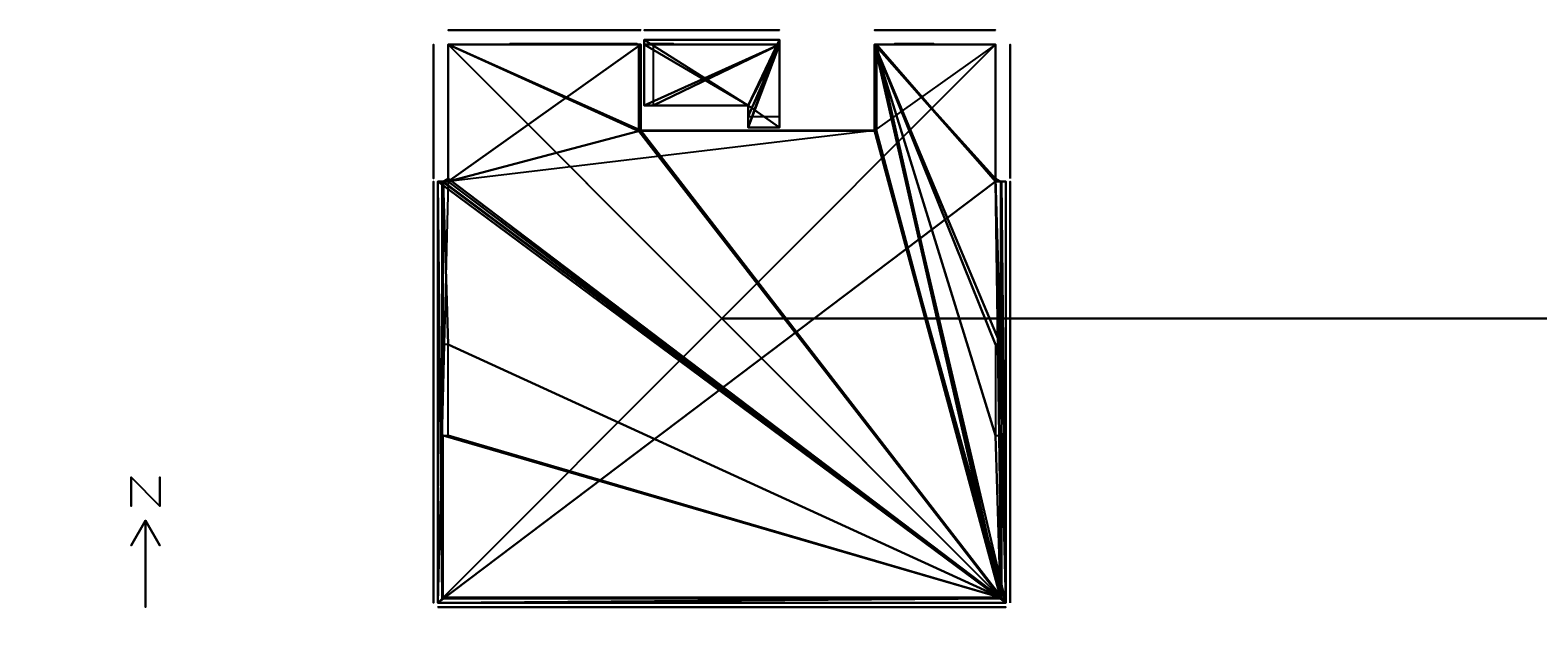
# Model space of a CAD drawing. Header units: metres. Extents: x -24 to 185, y -11 to 10.
# Tile 1 of 2: x -24 to 28, y -11 to 10. Entities that reach past the tile are written whole.
import ezdxf

# ---------------------------------------------------------------- set-up
doc = ezdxf.new("R2010")
doc.units = ezdxf.units.M

msp = doc.modelspace()

# ---------------------------------------------------------------- linework, layer by layer
at = {"layer": '1', "color": 3}
for points in [[(-20.5, -5.5, 0.1), (-20.5, -5.5), (-20.5, -6.5), (-20.5, -6.5, 0.1)], [(-20.5, -5.5, 0.1), (-20.5, -5.5), (-19.5, -6.5), (-19.5, -6.5, 0.1)], [(-19.5, -5.5, 0.1), (-19.5, -5.5), (-19.5, -6.5), (-19.5, -6.5, 0.1)], [(-20, -7, 0.1), (-20, -7), (-20.5, -7.86603), (-20.5, -7.86603, 0.1)], [(-20, -7, 0.1), (-20, -7), (-20, -10), (-20, -10, 0.1)], [(-20, -7, 0.1), (-20, -7), (-19.5, -7.86603), (-19.5, -7.86603, 0.1)]]:
    msp.add_3dface(points, dxfattribs=at)
at = {"layer": 'Z01_P02', "color": 43}
for points in [[(-2.80585, 10, 3), (-2.80585, 10), (-9.49995, 10), (-9.49995, 10, 3)], [(9.5, 10, 3), (9.5, 10), (5.296, 10), (5.296, 10, 3)], [(-10, 9.5, 3), (-10, 9.5), (-10, 4.8625), (-10, 4.8625, 3)], [(-2.8059, 7.3897, 3), (-2.8059, 7.3897), (-2.8059, 9.5002), (-2.8059, 9.5002, 3)], [(5.296, 9.49988, 3), (5.296, 9.49988), (5.296, 6.62988), (5.296, 6.62988, 3)], [(10, 4.86232, 3), (10, 4.86232), (10, 9.5), (10, 9.5, 3)], [(-2.8059, 6.62962, 3), (-2.8059, 6.62962), (-2.8059, 7.27962), (-2.8059, 7.27962, 3)], [(0.80032, 6.5197, 3), (0.80032, 6.5197), (-2.69568, 6.5197), (-2.69568, 6.5197, 3)], [(2.00256, 6.5197, 3), (2.00256, 6.5197), (0.91006, 6.5197), (0.91006, 6.5197, 3)], [(5.18606, 6.5197, 3), (5.18606, 6.5197), (2.11256, 6.5197), (2.11256, 6.5197, 3)], [(-10, 4.7525, 3), (-10, 4.7525), (-10, -9.85), (-10, -9.85, 3)], [(10, -9.85, 3), (10, -9.85), (10, 4.75231), (10, 4.75231, 3)], [(12, 0, -21.95), (0, 0, -21.95), (0, 0, -22.25), (12, 0, -22.25)], [(185.259, 0, -22.95), (0, 0, -22.95), (0, 0, -23.25), (185.259, 0, -23.25)], [(19.44, 0, -23.95), (0, 0, -23.95), (0, 0, -24.25), (19.44, 0, -24.25)], [(-9.85, -10, 3), (-9.85, -10), (9.85, -10), (9.85, -10, 3)]]:
    msp.add_3dface(points, dxfattribs=at)
at = {"layer": 'Z01_P02', "color": 15}
for points in [[(-2.8059, 6.51965, 3), (-2.8059, 9.50015, 3), (-9.5, 9.49995, 3)], [(9.85, -9.85005, 3), (-2.8059, 6.51965, 3), (-9.5, 9.49995, 3)], [(9.85, -9.85005, 3), (-9.5, 9.49995, 3), (-9.5, 4.75245, 3)], [(9.5001, 4.75245, 3), (9.5001, 9.49995, 3), (5.2961, 9.49995, 3)], [(9.85, -9.85005, 3), (9.5001, 4.75245, 3), (5.2961, 9.49995, 3)], [(9.85, -9.85005, 3), (5.2961, 9.49995, 3), (5.2961, 6.51965, 3)], [(9.85, -9.85005, 3), (5.2961, 6.51965, 3), (-2.8059, 6.51965, 3)], [(-9.85, 4.75245, 3), (-9.85, -9.85005, 3), (9.85, -9.85005, 3)], [(-9.85, 4.75245, 3), (9.85, -9.85005, 3), (-9.5, 4.75245, 3)], [(9.85, -9.85005, 3), (9.85, 4.75245, 3), (9.5001, 4.75245, 3)]]:
    msp.add_3dface(points, dxfattribs=at)
at = {"layer": 'Z01_P02', "color": 8}
for points in [[(9.66623, -9.66582), (-9.49997, 4.86248), (-9.49997, 9.49998)], [(-9.49997, 9.49998), (-2.80597, 9.49998), (-2.80597, 6.51948)], [(9.66623, -9.66582), (-9.49997, 9.49998), (-2.80597, 6.51948)], [(9.66623, -9.66582), (5.29613, 6.51948), (5.29613, 9.49998)], [(5.29613, 9.49998), (9.50013, 9.49998), (9.50013, 4.86248)], [(5.29613, 9.49998), (9.50013, 4.86248), (9.66623, -0.89432)], [(5.29613, 9.49998), (9.66623, -0.89432), (9.50023, -0.89432)], [(5.29613, 9.49998), (9.50023, -0.89432), (9.50023, -4.05532)], [(9.66623, -9.66582), (5.29613, 9.49998), (9.50023, -4.05532)], [(9.66623, -9.66582), (-2.80597, 6.51948), (5.29613, 6.51948)], [(9.66623, -9.66582), (-9.66577, 4.75268), (-9.49997, 4.86248)], [(-9.49977, -0.89432), (-9.66577, -0.89432), (-9.66577, 4.75268)], [(9.66623, -9.66582), (-9.49977, -0.89432), (-9.66577, 4.75268)], [(9.50013, 4.86248), (9.66623, 4.75268), (9.66623, -0.89432)], [(9.66623, -9.66582), (-9.49977, -4.05532), (-9.49977, -0.89432)], [(9.66623, -9.66582), (-9.66577, -9.66582), (-9.66577, -4.05532)], [(9.66623, -9.66582), (-9.66577, -4.05532), (-9.49977, -4.05532)], [(9.66623, -9.66582), (9.50023, -4.05532), (9.66623, -4.05532)]]:
    msp.add_3dface(points, dxfattribs=at)
at = {"layer": 'Z01_P02', "color": 143}
for points in [[(-4.81665, 9.525, 2.255), (-4.81665, 9.525, 0.245), (-6.87668, 9.525, 0.245), (-6.87668, 9.525, 2.255)], [(-2.93365, 9.525, 2.448), (-2.93365, 9.525, 0.052), (-4.51965, 9.525, 0.052), (-4.51965, 9.525, 2.448)], [(7.35368, 9.525, 2.382), (7.35368, 9.525, 1.618), (5.98968, 9.525, 1.618), (5.98968, 9.525, 2.382)], [(-10, 3.752, 2.64269), (-10, 3.752, 0.35731), (-10, -8.8495, 0.35731), (-10, -8.8495, 2.64269)], [(10, -8.84955, 2.6427), (10, -8.84955, 0.3573), (10, 3.75186, 0.3573), (10, 3.75186, 2.6427)], [(-7.43078, -10, 2.4629), (-7.43078, -10, 0.53711), (7.43078, -10, 0.53711), (7.43078, -10, 2.4629)]]:
    msp.add_3dface(points, dxfattribs=at)
at = {"layer": 'Z02_P03', "color": 43}
for points in [[(-2.80585, 10, 6.5), (-2.80585, 10, 3.5), (-9.49995, 10, 3.5), (-9.49995, 10, 6.5)], [(9.5, 10, 6.5), (9.5, 10, 3.5), (5.296, 10, 3.5), (5.296, 10, 6.5)], [(-10, 9.5, 6.5), (-10, 9.5, 3.5), (-10, 4.8625, 3.5), (-10, 4.8625, 6.5)], [(-2.8059, 7.3897, 6.5), (-2.8059, 7.3897, 3.5), (-2.8059, 9.5002, 3.5), (-2.8059, 9.5002, 6.5)], [(5.296, 9.49988, 6.5), (5.296, 9.49988, 3.5), (5.296, 6.62988, 3.5), (5.296, 6.62988, 6.5)], [(10, 4.86232, 6.5), (10, 4.86232, 3.5), (10, 9.5, 3.5), (10, 9.5, 6.5)], [(-2.8059, 6.62962, 6.5), (-2.8059, 6.62962, 3.5), (-2.8059, 7.27962, 3.5), (-2.8059, 7.27962, 6.5)], [(0.80032, 6.5197, 6.5), (0.80032, 6.5197, 3.5), (-2.69568, 6.5197, 3.5), (-2.69568, 6.5197, 6.5)], [(2.00256, 6.5197, 6.5), (2.00256, 6.5197, 3.5), (0.91006, 6.5197, 3.5), (0.91006, 6.5197, 6.5)], [(5.18606, 6.5197, 6.5), (5.18606, 6.5197, 3.5), (2.11256, 6.5197, 3.5), (2.11256, 6.5197, 6.5)], [(-10, 4.7525, 6.5), (-10, 4.7525, 3.5), (-10, -9.85, 3.5), (-10, -9.85, 6.5)], [(10, -9.85, 6.5), (10, -9.85, 3.5), (10, 4.75231, 3.5), (10, 4.75231, 6.5)], [(12, 0, -21.95), (0, 0, -21.95), (0, 0, -22.25), (12, 0, -22.25)], [(137.826, 0, -22.95), (0, 0, -22.95), (0, 0, -23.25), (137.826, 0, -23.25)], [(16.8801, 0, -23.95), (0, 0, -23.95), (0, 0, -24.25), (16.8801, 0, -24.25)], [(-9.85, -10, 6.5), (-9.85, -10, 3.5), (9.85, -10, 3.5), (9.85, -10, 6.5)]]:
    msp.add_3dface(points, dxfattribs=at)
at = {"layer": 'Z02_P03', "color": 8}
for points in [[(9.5001, 9.49995, 3), (9.5001, 4.75245, 3), (-9.85, -9.85005, 3)], [(-9.5, 4.75245, 3), (-9.5, 9.49995, 3), (-2.8059, 9.50015, 3)], [(-9.5, 4.75245, 3), (-2.8059, 9.50015, 3), (-2.8059, 6.51965, 3)], [(5.2961, 6.51965, 3), (5.2961, 9.49995, 3), (9.5001, 9.49995, 3)], [(-9.5, 4.75245, 3), (-2.8059, 6.51965, 3), (5.2961, 6.51965, 3)], [(9.5001, 4.75245, 3), (9.85, -9.85005, 3), (-9.85, -9.85005, 3)], [(-9.85, -9.85005, 3), (-9.85, 4.75245, 3), (-9.5, 4.75245, 3)], [(9.5001, 4.75245, 3), (9.85, 4.75245, 3), (9.85, -9.85005, 3)]]:
    msp.add_3dface(points, dxfattribs=at)
at = {"layer": 'Z02_P03', "color": 15}
for points in [[(-2.8059, 6.51965, 6.5), (-2.8059, 9.50015, 6.5), (-9.4999, 9.49995, 6.5)], [(9.85, -9.85005, 6.5), (-2.8059, 6.51965, 6.5), (-9.4999, 9.49995, 6.5)], [(9.85, -9.85005, 6.5), (-9.4999, 9.49995, 6.5), (-9.4999, 4.75245, 6.5)], [(9.5001, 4.75245, 6.5), (9.5001, 9.49995, 6.5), (5.2961, 9.49995, 6.5)], [(9.85, -9.85005, 6.5), (9.5001, 4.75245, 6.5), (5.2961, 9.49995, 6.5)], [(9.85, -9.85005, 6.5), (5.2961, 9.49995, 6.5), (5.2961, 6.51965, 6.5)], [(9.85, -9.85005, 6.5), (5.2961, 6.51965, 6.5), (-2.8059, 6.51965, 6.5)], [(-9.85, 4.75245, 6.5), (-9.85, -9.85005, 6.5), (9.85, -9.85005, 6.5)], [(-9.85, 4.75245, 6.5), (9.85, -9.85005, 6.5), (-9.4999, 4.75245, 6.5)], [(9.85, -9.85005, 6.5), (9.85, 4.75245, 6.5), (9.5001, 4.75245, 6.5)]]:
    msp.add_3dface(points, dxfattribs=at)
at = {"layer": 'Z02_P03', "color": 143}
for points in [[(-5.98968, 9.525, 5.882), (-5.98968, 9.525, 5.118), (-7.35368, 9.525, 5.118), (-7.35368, 9.525, 5.882)], [(-3.01365, 9.525, 5.868), (-3.01365, 9.525, 5.132), (-4.98968, 9.525, 5.132), (-4.98968, 9.525, 5.868)], [(7.35368, 9.525, 5.882), (7.35368, 9.525, 5.118), (5.98968, 9.525, 5.118), (5.98968, 9.525, 5.882)], [(-10, 3.752, 6.14269), (-10, 3.752, 3.85731), (-10, -8.8495, 3.85731), (-10, -8.8495, 6.14269)], [(10, -8.84955, 6.1427), (10, -8.84955, 3.8573), (10, 3.75186, 3.8573), (10, 3.75186, 6.1427)], [(-7.43078, -10, 5.96289), (-7.43078, -10, 4.03711), (7.43078, -10, 4.03711), (7.43078, -10, 5.96289)]]:
    msp.add_3dface(points, dxfattribs=at)
at = {"layer": 'Z03_P04', "color": 43}
for points in [[(-2.80585, 10, 10), (-2.80585, 10, 7), (-9.49995, 10, 7), (-9.49995, 10, 10)], [(9.5, 10, 10), (9.5, 10, 7), (5.296, 10, 7), (5.296, 10, 10)], [(-10, 9.5, 10), (-10, 9.5, 7), (-10, 4.8625, 7), (-10, 4.8625, 10)], [(-2.8059, 7.3897, 10), (-2.8059, 7.3897, 7), (-2.8059, 9.5002, 7), (-2.8059, 9.5002, 10)], [(5.296, 9.49988, 10), (5.296, 9.49988, 7), (5.296, 6.62988, 7), (5.296, 6.62988, 10)], [(10, 4.86232, 10), (10, 4.86232, 7), (10, 9.5, 7), (10, 9.5, 10)], [(-2.8059, 6.62962, 10), (-2.8059, 6.62962, 7), (-2.8059, 7.27962, 7), (-2.8059, 7.27962, 10)], [(0.80032, 6.5197, 10), (0.80032, 6.5197, 7), (-2.69568, 6.5197, 7), (-2.69568, 6.5197, 10)], [(2.00256, 6.5197, 10), (2.00256, 6.5197, 7), (0.91006, 6.5197, 7), (0.91006, 6.5197, 10)], [(5.18606, 6.5197, 10), (5.18606, 6.5197, 7), (2.11256, 6.5197, 7), (2.11256, 6.5197, 10)], [(-10, 4.7525, 10), (-10, 4.7525, 7), (-10, -9.85, 7), (-10, -9.85, 10)], [(10, -9.85, 10), (10, -9.85, 7), (10, 4.75231, 7), (10, 4.75231, 10)], [(12, 0, -21.95), (0, 0, -21.95), (0, 0, -22.25), (12, 0, -22.25)], [(137.936, 0, -22.95), (0, 0, -22.95), (0, 0, -23.25), (137.936, 0, -23.25)], [(16.8801, 0, -23.95), (0, 0, -23.95), (0, 0, -24.25), (16.8801, 0, -24.25)], [(-9.85, -10, 10), (-9.85, -10, 7), (9.85, -10, 7), (9.85, -10, 10)]]:
    msp.add_3dface(points, dxfattribs=at)
at = {"layer": 'Z03_P04', "color": 8}
for points in [[(9.5001, 9.49995, 6.5), (9.5001, 4.75245, 6.5), (-9.85, -9.85005, 6.5)], [(-9.4999, 4.75245, 6.5), (-9.4999, 9.49995, 6.5), (-2.8059, 9.50015, 6.5)], [(-9.4999, 4.75245, 6.5), (-2.8059, 9.50015, 6.5), (-2.8059, 6.51965, 6.5)], [(5.2961, 6.51965, 6.5), (5.2961, 9.49995, 6.5), (9.5001, 9.49995, 6.5)], [(-9.4999, 4.75245, 6.5), (-2.8059, 6.51965, 6.5), (5.2961, 6.51965, 6.5)], [(9.5001, 4.75245, 6.5), (9.85, -9.85005, 6.5), (-9.85, -9.85005, 6.5)], [(-9.85, -9.85005, 6.5), (-9.85, 4.75245, 6.5), (-9.4999, 4.75245, 6.5)], [(9.5001, 4.75245, 6.5), (9.85, 4.75245, 6.5), (9.85, -9.85005, 6.5)]]:
    msp.add_3dface(points, dxfattribs=at)
at = {"layer": 'Z03_P04', "color": 15}
for points in [[(-2.8059, 6.51965, 10), (-2.8059, 9.50015, 10), (-9.4999, 9.49995, 10)], [(9.85, -9.85005, 10), (-2.8059, 6.51965, 10), (-9.4999, 9.49995, 10)], [(9.85, -9.85005, 10), (-9.4999, 9.49995, 10), (-9.4999, 4.75245, 10)], [(9.5001, 4.75245, 10), (9.5001, 9.49995, 10), (5.2961, 9.49995, 10)], [(9.85, -9.85005, 10), (9.5001, 4.75245, 10), (5.2961, 9.49995, 10)], [(9.85, -9.85005, 10), (5.2961, 9.49995, 10), (5.2961, 6.51965, 10)], [(9.85, -9.85005, 10), (5.2961, 6.51965, 10), (-2.8059, 6.51965, 10)], [(-9.85, 4.75245, 10), (-9.85, -9.85005, 10), (9.85, -9.85005, 10)], [(-9.85, 4.75245, 10), (9.85, -9.85005, 10), (-9.4999, 4.75245, 10)], [(9.85, -9.85005, 10), (9.85, 4.75245, 10), (9.5001, 4.75245, 10)]]:
    msp.add_3dface(points, dxfattribs=at)
at = {"layer": 'Z03_P04', "color": 143}
for points in [[(-5.98968, 9.525, 9.382), (-5.98968, 9.525, 8.618), (-7.35368, 9.525, 8.618), (-7.35368, 9.525, 9.382)], [(-3.01365, 9.525, 9.368), (-3.01365, 9.525, 8.632), (-4.98968, 9.525, 8.632), (-4.98968, 9.525, 9.368)], [(7.35368, 9.525, 9.382), (7.35368, 9.525, 8.618), (5.98968, 9.525, 8.618), (5.98968, 9.525, 9.382)], [(-10, 3.752, 9.64269), (-10, 3.752, 7.35731), (-10, -8.8495, 7.35731), (-10, -8.8495, 9.64269)], [(10, -8.84955, 9.6427), (10, -8.84955, 7.3573), (10, 3.75186, 7.3573), (10, 3.75186, 9.6427)], [(-7.43078, -10, 9.46289), (-7.43078, -10, 7.53711), (7.43078, -10, 7.53711), (7.43078, -10, 9.46289)]]:
    msp.add_3dface(points, dxfattribs=at)
at = {"layer": 'Z04_P05', "color": 43}
for points in [[(-2.80585, 10, 13.5), (-2.80585, 10, 10.5), (-9.49995, 10, 10.5), (-9.49995, 10, 13.5)], [(9.5, 10, 13.5), (9.5, 10, 10.5), (5.296, 10, 10.5), (5.296, 10, 13.5)], [(-10, 9.5, 13.5), (-10, 9.5, 10.5), (-10, 4.8625, 10.5), (-10, 4.8625, 13.5)], [(-2.8059, 7.3897, 13.5), (-2.8059, 7.3897, 10.5), (-2.8059, 9.5002, 10.5), (-2.8059, 9.5002, 13.5)], [(5.296, 9.49988, 13.5), (5.296, 9.49988, 10.5), (5.296, 6.62988, 10.5), (5.296, 6.62988, 13.5)], [(10, 4.86232, 13.5), (10, 4.86232, 10.5), (10, 9.5, 10.5), (10, 9.5, 13.5)], [(-2.8059, 6.62962, 13.5), (-2.8059, 6.62962, 10.5), (-2.8059, 7.27962, 10.5), (-2.8059, 7.27962, 13.5)], [(0.80032, 6.5197, 13.5), (0.80032, 6.5197, 10.5), (-2.69568, 6.5197, 10.5), (-2.69568, 6.5197, 13.5)], [(2.00256, 6.5197, 13.5), (2.00256, 6.5197, 10.5), (0.91006, 6.5197, 10.5), (0.91006, 6.5197, 13.5)], [(5.18606, 6.5197, 13.5), (5.18606, 6.5197, 10.5), (2.11256, 6.5197, 10.5), (2.11256, 6.5197, 13.5)], [(-10, 4.7525, 13.5), (-10, 4.7525, 10.5), (-10, -9.85, 10.5), (-10, -9.85, 13.5)], [(10, -9.85, 13.5), (10, -9.85, 10.5), (10, 4.75231, 10.5), (10, 4.75231, 13.5)], [(12, 0, -21.95), (0, 0, -21.95), (0, 0, -22.25), (12, 0, -22.25)], [(137.936, 0, -22.95), (0, 0, -22.95), (0, 0, -23.25), (137.936, 0, -23.25)], [(16.8801, 0, -23.95), (0, 0, -23.95), (0, 0, -24.25), (16.8801, 0, -24.25)], [(-9.85, -10, 13.5), (-9.85, -10, 10.5), (9.85, -10, 10.5), (9.85, -10, 13.5)]]:
    msp.add_3dface(points, dxfattribs=at)
at = {"layer": 'Z04_P05', "color": 8}
for points in [[(9.5001, 9.49995, 10), (9.5001, 4.75245, 10), (-9.85, -9.85005, 10)], [(-9.4999, 4.75245, 10), (-9.4999, 9.49995, 10), (-2.8059, 9.50015, 10)], [(-9.4999, 4.75245, 10), (-2.8059, 9.50015, 10), (-2.8059, 6.51965, 10)], [(5.2961, 6.51965, 10), (5.2961, 9.49995, 10), (9.5001, 9.49995, 10)], [(-9.4999, 4.75245, 10), (-2.8059, 6.51965, 10), (5.2961, 6.51965, 10)], [(9.5001, 4.75245, 10), (9.85, -9.85005, 10), (-9.85, -9.85005, 10)], [(-9.85, -9.85005, 10), (-9.85, 4.75245, 10), (-9.4999, 4.75245, 10)], [(9.5001, 4.75245, 10), (9.85, 4.75245, 10), (9.85, -9.85005, 10)]]:
    msp.add_3dface(points, dxfattribs=at)
at = {"layer": 'Z04_P05', "color": 15}
for points in [[(-2.8059, 6.51965, 13.5), (-2.8059, 9.50015, 13.5), (-9.4999, 9.49995, 13.5)], [(9.85, -9.85005, 13.5), (-2.8059, 6.51965, 13.5), (-9.4999, 9.49995, 13.5)], [(9.85, -9.85005, 13.5), (-9.4999, 9.49995, 13.5), (-9.4999, 4.75245, 13.5)], [(9.5001, 4.75245, 13.5), (9.5001, 9.49995, 13.5), (5.2961, 9.49995, 13.5)], [(9.85, -9.85005, 13.5), (9.5001, 4.75245, 13.5), (5.2961, 9.49995, 13.5)], [(9.85, -9.85005, 13.5), (5.2961, 9.49995, 13.5), (5.2961, 6.51965, 13.5)], [(9.85, -9.85005, 13.5), (5.2961, 6.51965, 13.5), (-2.8059, 6.51965, 13.5)], [(-9.85, 4.75245, 13.5), (-9.85, -9.85005, 13.5), (9.85, -9.85005, 13.5)], [(-9.85, 4.75245, 13.5), (9.85, -9.85005, 13.5), (-9.4999, 4.75245, 13.5)], [(9.85, -9.85005, 13.5), (9.85, 4.75245, 13.5), (9.5001, 4.75245, 13.5)]]:
    msp.add_3dface(points, dxfattribs=at)
at = {"layer": 'Z04_P05', "color": 143}
for points in [[(-5.98968, 9.525, 12.882), (-5.98968, 9.525, 12.118), (-7.35368, 9.525, 12.118), (-7.35368, 9.525, 12.882)], [(-3.01365, 9.525, 12.868), (-3.01365, 9.525, 12.132), (-4.98968, 9.525, 12.132), (-4.98968, 9.525, 12.868)], [(7.35368, 9.525, 12.882), (7.35368, 9.525, 12.118), (5.98968, 9.525, 12.118), (5.98968, 9.525, 12.882)], [(-10, 3.752, 13.1427), (-10, 3.752, 10.8573), (-10, -8.8495, 10.8573), (-10, -8.8495, 13.1427)], [(10, -8.84955, 13.1427), (10, -8.84955, 10.8573), (10, 3.75186, 10.8573), (10, 3.75186, 13.1427)], [(-7.43078, -10, 12.9629), (-7.43078, -10, 11.0371), (7.43078, -10, 11.0371), (7.43078, -10, 12.9629)]]:
    msp.add_3dface(points, dxfattribs=at)
at = {"layer": 'Z05_P06', "color": 43}
for points in [[(-2.80585, 10, 17.05), (-2.80585, 10, 14), (-9.49995, 10, 14), (-9.49995, 10, 17.05)], [(9.5, 10, 17.05), (9.5, 10, 14), (5.296, 10, 14), (5.296, 10, 17.05)], [(-10, 9.5, 17.05), (-10, 9.5, 14), (-10, 4.8625, 14), (-10, 4.8625, 17.05)], [(-2.8059, 7.3897, 17.05), (-2.8059, 7.3897, 14), (-2.8059, 9.5002, 14), (-2.8059, 9.5002, 17.05)], [(5.296, 9.49988, 17.05), (5.296, 9.49988, 14), (5.296, 6.62988, 14), (5.296, 6.62988, 17.05)], [(10, 4.86232, 17.05), (10, 4.86232, 14), (10, 9.5, 14), (10, 9.5, 17.05)], [(-2.8059, 6.62962, 17.05), (-2.8059, 6.62962, 14), (-2.8059, 7.27962, 14), (-2.8059, 7.27962, 17.05)], [(0.80032, 6.5197, 17.05), (0.80032, 6.5197, 14), (-2.69568, 6.5197, 14), (-2.69568, 6.5197, 17.05)], [(2.00256, 6.5197, 17.05), (2.00256, 6.5197, 14), (0.91006, 6.5197, 14), (0.91006, 6.5197, 17.05)], [(5.18606, 6.5197, 17.05), (5.18606, 6.5197, 14), (2.11256, 6.5197, 14), (2.11256, 6.5197, 17.05)], [(-10, 4.7525, 17.05), (-10, 4.7525, 14), (-10, -9.85, 14), (-10, -9.85, 17.05)], [(10, -9.85, 17.05), (10, -9.85, 14), (10, 4.75231, 14), (10, 4.75231, 17.05)], [(12.2, 0, -21.95), (0, 0, -21.95), (0, 0, -22.25), (12.2, 0, -22.25)], [(68.968, 0, -22.95), (0, 0, -22.95), (0, 0, -23.25), (68.968, 0, -23.25)], [(68.2165, 0, -23.95), (0, 0, -23.95), (0, 0, -24.25), (68.2165, 0, -24.25)], [(16.8801, 0, -24.95), (0, 0, -24.95), (0, 0, -25.25), (16.8801, 0, -25.25)], [(-9.85, -10, 17.05), (-9.85, -10, 14), (9.85, -10, 14), (9.85, -10, 17.05)]]:
    msp.add_3dface(points, dxfattribs=at)
at = {"layer": 'Z05_P06', "color": 8}
for points in [[(9.5001, 9.49995, 13.5), (9.5001, 4.75245, 13.5), (-9.85, -9.85005, 13.5)], [(-9.4999, 4.75245, 13.5), (-9.4999, 9.49995, 13.5), (-2.8059, 9.50015, 13.5)], [(-9.4999, 4.75245, 13.5), (-2.8059, 9.50015, 13.5), (-2.8059, 6.51965, 13.5)], [(5.2961, 6.51965, 13.5), (5.2961, 9.49995, 13.5), (9.5001, 9.49995, 13.5)], [(-9.4999, 4.75245, 13.5), (-2.8059, 6.51965, 13.5), (5.2961, 6.51965, 13.5)], [(9.5001, 4.75245, 13.5), (9.85, -9.85005, 13.5), (-9.85, -9.85005, 13.5)], [(-9.85, -9.85005, 13.5), (-9.85, 4.75245, 13.5), (-9.4999, 4.75245, 13.5)], [(9.5001, 4.75245, 13.5), (9.85, 4.75245, 13.5), (9.85, -9.85005, 13.5)]]:
    msp.add_3dface(points, dxfattribs=at)
at = {"layer": 'Z05_P06', "color": 15}
for points in [[(-2.883, 6.50195, 17.75), (-2.883, 9.50005, 17.75), (-9.5, 9.49995, 17.75)], [(9.7, -9.70005, 17.75), (-2.883, 6.50195, 17.75), (-9.5, 9.49995, 17.75)], [(9.7, -9.70005, 17.75), (-9.5, 9.49995, 17.75), (-9.5, 4.75245, 17.75)], [(9.5, 4.75245, 17.75), (9.5, 9.49995, 17.75), (5.3705, 9.49995, 17.75)], [(9.7, -9.70005, 17.75), (9.5, 4.75245, 17.75), (5.3705, 9.49995, 17.75)], [(9.7, -9.70005, 17.75), (5.3705, 9.49995, 17.75), (5.3705, 6.50195, 17.75)], [(9.7, -9.70005, 17.75), (5.3705, 6.50195, 17.75), (-2.883, 6.50195, 17.75)], [(-9.85, 4.7525, 17.05), (-9.85, -9.85, 17.05), (-9.7, -9.7, 17.05)], [(-9.85, 4.7525, 17.05), (-9.7, -9.7, 17.05), (-9.7, 4.7525, 17.05)], [(-9.7, 4.75245, 17.75), (-9.7, -9.70005, 17.75), (9.7, -9.70005, 17.75)], [(-9.7, 4.75245, 17.75), (9.7, -9.70005, 17.75), (-9.5, 4.75245, 17.75)], [(9.7, -9.70005, 17.75), (9.7, 4.75245, 17.75), (9.5, 4.75245, 17.75)], [(9.85, -9.85, 17.05), (9.85, 4.7525, 17.05), (9.7, 4.7525, 17.05)], [(9.85, -9.85, 17.05), (9.7, 4.7525, 17.05), (9.7, -9.7, 17.05)], [(-9.85, -9.85, 17.05), (9.85, -9.85, 17.05), (9.7, -9.7, 17.05)], [(-9.85, -9.85, 17.05), (9.7, -9.7, 17.05), (-9.7, -9.7, 17.05)]]:
    msp.add_3dface(points, dxfattribs=at)
at = {"layer": 'Z05_P06', "color": 143}
for points in [[(-5.98968, 9.525, 16.382), (-5.98968, 9.525, 15.618), (-7.35368, 9.525, 15.618), (-7.35368, 9.525, 16.382)], [(-3.01365, 9.525, 16.368), (-3.01365, 9.525, 15.632), (-4.98968, 9.525, 15.632), (-4.98968, 9.525, 16.368)], [(7.35368, 9.525, 16.382), (7.35368, 9.525, 15.618), (5.98968, 9.525, 15.618), (5.98968, 9.525, 16.382)], [(-10, 3.75, 16.6879), (-10, 3.75, 14.3621), (-10, -8.8475, 14.3621), (-10, -8.8475, 16.6879)], [(10, -8.84755, 16.6879), (10, -8.84755, 14.3621), (10, 3.74986, 14.3621), (10, 3.74986, 16.6879)], [(-7.42778, -10, 16.5043), (-7.42778, -10, 14.5457), (7.42778, -10, 14.5457), (7.42778, -10, 16.5043)]]:
    msp.add_3dface(points, dxfattribs=at)
at = {"layer": 'Z06_ESCALERAS', "color": 43}
for points in [[(2.0024, 10, 3), (2.0024, 10), (-2.6959, 10), (-2.6959, 10, 3)], [(2.0024, 10, 6.5), (2.0024, 10, 3.5), (-2.6959, 10, 3.5), (-2.6959, 10, 6.5)], [(2.0024, 10, 10), (2.0024, 10, 7), (-2.6959, 10, 7), (-2.6959, 10, 10)], [(2.0024, 10, 13.5), (2.0024, 10, 10.5), (-2.6959, 10, 10.5), (-2.6959, 10, 13.5)], [(2.0024, 10, 17.3), (2.0024, 10, 14), (-2.6959, 10, 14), (-2.6959, 10, 17.3)], [(-2.8059, 9.5002, 3), (-2.8059, 9.5002), (-2.8059, 7.3897), (-2.8059, 7.3897, 3)], [(-2.8059, 9.5002, 6.5), (-2.8059, 9.5002, 3.5), (-2.8059, 7.3897, 3.5), (-2.8059, 7.3897, 6.5)], [(-2.8059, 9.5002, 10), (-2.8059, 9.5002, 7), (-2.8059, 7.3897, 7), (-2.8059, 7.3897, 10)], [(-2.8059, 9.5002, 13.5), (-2.8059, 9.5002, 10.5), (-2.8059, 7.3897, 10.5), (-2.8059, 7.3897, 13.5)], [(-2.8059, 9.5002, 17.05), (-2.8059, 9.5002, 14), (-2.8059, 7.3897, 14), (-2.8059, 7.3897, 17.05)], [(2.0024, 9.666, -0.5), (2.0024, 9.666, -3.5), (-2.6959, 9.666, -3.5), (-2.6959, 9.666, -0.5)], [(-2.6959, 9.6659, -0.5), (-2.6959, 9.6659, -3.5), (-2.6959, 7.3894, -3.5), (-2.6959, 7.3894, -0.5)], [(2.0024, 6.62972, -0.5), (2.0024, 6.62972, -3.5), (2.0024, 9.66622, -3.5), (2.0024, 9.66622, -0.5)], [(2.0024, 6.62982, 3), (2.0024, 6.62982), (2.0024, 9.49982), (2.0024, 9.49982, 3)], [(2.0024, 6.62982, 6.5), (2.0024, 6.62982, 3.5), (2.0024, 9.49982, 3.5), (2.0024, 9.49982, 6.5)], [(2.0024, 6.62982, 10), (2.0024, 6.62982, 7), (2.0024, 9.49982, 7), (2.0024, 9.49982, 10)], [(2.0024, 6.62982, 13.5), (2.0024, 6.62982, 10.5), (2.0024, 9.49982, 10.5), (2.0024, 9.49982, 13.5)], [(2.0024, 6.62982, 17.3), (2.0024, 6.62982, 14), (2.0024, 9.49982, 14), (2.0024, 9.49982, 17.3)], [(-2.69592, 7.3895, -0.5), (-2.69592, 7.3895, -3.5), (0.80008, 7.3895, -3.5), (0.80008, 7.3895, -0.5)], [(-2.69592, 7.3895, 3), (-2.69592, 7.3895), (0.80008, 7.3895), (0.80008, 7.3895, 3)], [(-2.69592, 7.3895, 6.5), (-2.69592, 7.3895, 3.5), (0.80008, 7.3895, 3.5), (0.80008, 7.3895, 6.5)], [(-2.69592, 7.3895, 10), (-2.69592, 7.3895, 7), (0.80008, 7.3895, 7), (0.80008, 7.3895, 10)], [(-2.69592, 7.3895, 13.5), (-2.69592, 7.3895, 10.5), (0.80008, 7.3895, 10.5), (0.80008, 7.3895, 13.5)], [(-2.69592, 7.3895, 17.3), (-2.69592, 7.3895, 14), (0.80008, 7.3895, 14), (0.80008, 7.3895, 17.3)], [(0.9103, 7.27958, -0.5), (0.9103, 7.27958, -3.5), (0.9103, 6.62958, -3.5), (0.9103, 6.62958, -0.5)], [(0.9103, 7.27958, 3), (0.9103, 7.27958), (0.9103, 6.62958), (0.9103, 6.62958, 3)], [(0.9103, 7.27958, 6.5), (0.9103, 7.27958, 3.5), (0.9103, 6.62958, 3.5), (0.9103, 6.62958, 6.5)], [(0.9103, 7.27958, 10), (0.9103, 7.27958, 7), (0.9103, 6.62958, 7), (0.9103, 6.62958, 10)], [(0.9103, 7.27958, 13.5), (0.9103, 7.27958, 10.5), (0.9103, 6.62958, 10.5), (0.9103, 6.62958, 13.5)], [(0.9103, 7.27958, 17.3), (0.9103, 7.27958, 14), (0.9103, 6.62958, 14), (0.9103, 6.62958, 17.3)], [(0.91006, 6.5197, 3), (0.91006, 6.5197), (2.00256, 6.5197), (2.00256, 6.5197, 3)], [(0.91006, 6.5197, 6.5), (0.91006, 6.5197, 3.5), (2.00256, 6.5197, 3.5), (2.00256, 6.5197, 6.5)], [(0.91006, 6.5197, 10), (0.91006, 6.5197, 7), (2.00256, 6.5197, 7), (2.00256, 6.5197, 10)], [(0.91006, 6.5197, 13.5), (0.91006, 6.5197, 10.5), (2.00256, 6.5197, 10.5), (2.00256, 6.5197, 13.5)], [(0.91006, 6.5197, 17.05), (0.91006, 6.5197, 14), (2.00256, 6.5197, 14), (2.00256, 6.5197, 17.05)], [(0.91014, 6.6297, -0.5), (0.91014, 6.6297, -3.5), (2.00264, 6.6297, -3.5), (2.00264, 6.6297, -0.5)], [(4.6985, 0, -21.95), (0, 0, -21.95), (0, 0, -22.25), (4.6985, 0, -22.25)], [(56.0692, 0, -22.95), (0, 0, -22.95), (0, 0, -23.25), (56.0692, 0, -23.25)], [(20.5, 0, -23.95), (0, 0, -23.95), (0, 0, -24.25), (20.5, 0, -24.25)]]:
    msp.add_3dface(points, dxfattribs=at)
at = {"layer": 'Z06_ESCALERAS', "color": 8}
for points in [[(0.9105, 7.3895, -3.5), (-2.696, 7.3895, -3.5), (-2.696, 9.666, -3.5)], [(0.9105, 7.3895, -3.5), (-2.696, 9.666, -3.5), (2.0025, 9.666, -3.5)], [(0.91058, 7.38928, -0.5), (-2.69592, 7.38928, -0.5), (-2.69592, 9.49978, -0.5)], [(0.91058, 7.38928, -0.5), (-2.69592, 9.49978, -0.5), (2.00258, 9.49978, -0.5)], [(0.91058, 7.38928, 3), (-2.69592, 7.38928, 3), (-2.69592, 9.49978, 3)], [(0.91058, 7.38928, 3), (-2.69592, 9.49978, 3), (2.00258, 9.49978, 3)], [(0.91058, 7.38928, 6.5), (-2.69592, 7.38928, 6.5), (-2.69592, 9.49978, 6.5)], [(0.91058, 7.38928, 6.5), (-2.69592, 9.49978, 6.5), (2.00258, 9.49978, 6.5)], [(0.91058, 7.38928, 10), (-2.69592, 7.38928, 10), (-2.69592, 9.49978, 10)], [(0.91058, 7.38928, 10), (-2.69592, 9.49978, 10), (2.00258, 9.49978, 10)], [(0.91058, 7.38928, 13.5), (-2.69592, 7.38928, 13.5), (-2.69592, 9.49978, 13.5)], [(0.91058, 7.38928, 13.5), (-2.69592, 9.49978, 13.5), (2.00258, 9.49978, 13.5)], [(2.0025, 9.666, -3.5), (2.0025, 6.6295, -3.5), (0.9105, 6.6295, -3.5)], [(0.9105, 7.3895, -3.5), (2.0025, 9.666, -3.5), (0.9105, 6.6295, -3.5)], [(2.00258, 6.62928, -0.5), (0.91058, 7.38928, -0.5), (2.00258, 9.49978, -0.5)], [(2.00258, 6.62928, 3), (0.91058, 7.38928, 3), (2.00258, 9.49978, 3)], [(2.00258, 6.62928, 6.5), (0.91058, 7.38928, 6.5), (2.00258, 9.49978, 6.5)], [(2.00258, 6.62928, 10), (0.91058, 7.38928, 10), (2.00258, 9.49978, 10)], [(2.00258, 6.62928, 13.5), (0.91058, 7.38928, 13.5), (2.00258, 9.49978, 13.5)], [(2.00258, 6.62928, -0.5), (0.91058, 6.62928, -0.5), (0.91058, 7.38928, -0.5)], [(2.00258, 6.62928, 3), (0.91058, 6.62928, 3), (0.91058, 7.38928, 3)], [(2.00258, 6.62928, 6.5), (0.91058, 6.62928, 6.5), (0.91058, 7.38928, 6.5)], [(2.00258, 6.62928, 10), (0.91058, 6.62928, 10), (0.91058, 7.38928, 10)], [(2.00258, 6.62928, 13.5), (0.91058, 6.62928, 13.5), (0.91058, 7.38928, 13.5)]]:
    msp.add_3dface(points, dxfattribs=at)
at = {"layer": 'Z06_ESCALERAS', "color": 15}
for points in [[(2.00258, 9.49978, -0.5), (-2.69592, 9.49978, -0.5), (-2.69592, 7.38928, -0.5)], [(2.00258, 9.49978, -0.5), (-2.69592, 7.38928, -0.5), (0.91058, 7.38928, -0.5)], [(2.00258, 9.49978, 3), (-2.69592, 9.49978, 3), (-2.69592, 7.38928, 3)], [(2.00258, 9.49978, 3), (-2.69592, 7.38928, 3), (0.91058, 7.38928, 3)], [(2.00258, 9.49978, 6.5), (-2.69592, 9.49978, 6.5), (-2.69592, 7.38928, 6.5)], [(2.00258, 9.49978, 6.5), (-2.69592, 7.38928, 6.5), (0.91058, 7.38928, 6.5)], [(2.00258, 9.49978, 10), (-2.69592, 9.49978, 10), (-2.69592, 7.38928, 10)], [(2.00258, 9.49978, 10), (-2.69592, 7.38928, 10), (0.91058, 7.38928, 10)], [(2.00258, 9.49978, 13.5), (-2.69592, 9.49978, 13.5), (-2.69592, 7.38928, 13.5)], [(2.00258, 9.49978, 13.5), (-2.69592, 7.38928, 13.5), (0.91058, 7.38928, 13.5)], [(2.0025, 9.49979, 17.3), (-2.383, 9.49979, 17.3), (-2.383, 7.38929, 17.3)], [(2.0025, 9.49979, 17.3), (-2.383, 7.38929, 17.3), (0.9105, 7.38929, 17.3)], [(2.0025, 9.49979, 17.3), (0.9105, 7.38929, 17.3), (0.9105, 7.00179, 17.3)], [(2.0025, 9.49979, 17.3), (0.9105, 7.00179, 17.3), (2.0025, 7.00179, 17.3)], [(2.00258, 9.49978, -0.5), (0.91058, 7.38928, -0.5), (0.91058, 6.62928, -0.5)], [(2.00258, 9.49978, -0.5), (0.91058, 6.62928, -0.5), (2.00258, 6.62928, -0.5)], [(2.00258, 9.49978, 3), (0.91058, 7.38928, 3), (0.91058, 6.62928, 3)], [(2.00258, 9.49978, 3), (0.91058, 6.62928, 3), (2.00258, 6.62928, 3)], [(2.00258, 9.49978, 6.5), (0.91058, 7.38928, 6.5), (0.91058, 6.62928, 6.5)], [(2.00258, 9.49978, 6.5), (0.91058, 6.62928, 6.5), (2.00258, 6.62928, 6.5)], [(2.00258, 9.49978, 10), (0.91058, 7.38928, 10), (0.91058, 6.62928, 10)], [(2.00258, 9.49978, 10), (0.91058, 6.62928, 10), (2.00258, 6.62928, 10)], [(2.00258, 9.49978, 13.5), (0.91058, 7.38928, 13.5), (0.91058, 6.62928, 13.5)], [(2.00258, 9.49978, 13.5), (0.91058, 6.62928, 13.5), (2.00258, 6.62928, 13.5)]]:
    msp.add_3dface(points, dxfattribs=at)
at = {"layer": 'Z06_ESCALERAS', "color": 143}
for points in [[(-1.68065, 9.525, 2.401), (-1.68065, 9.525, 1.599), (-2.53265, 9.525, 1.599), (-2.53265, 9.525, 2.401)], [(-1.68065, 9.525, 5.901), (-1.68065, 9.525, 5.099), (-2.53265, 9.525, 5.099), (-2.53265, 9.525, 5.901)], [(-1.68065, 9.525, 9.401), (-1.68065, 9.525, 8.599), (-2.53265, 9.525, 8.599), (-2.53265, 9.525, 9.401)], [(-1.68065, 9.525, 12.901), (-1.68065, 9.525, 12.099), (-2.53265, 9.525, 12.099), (-2.53265, 9.525, 12.901)], [(-1.68065, 9.525, 16.401), (-1.68065, 9.525, 15.599), (-2.53265, 9.525, 15.599), (-2.53265, 9.525, 16.401)]]:
    msp.add_3dface(points, dxfattribs=at)

doc.saveas('drawing.dxf')
